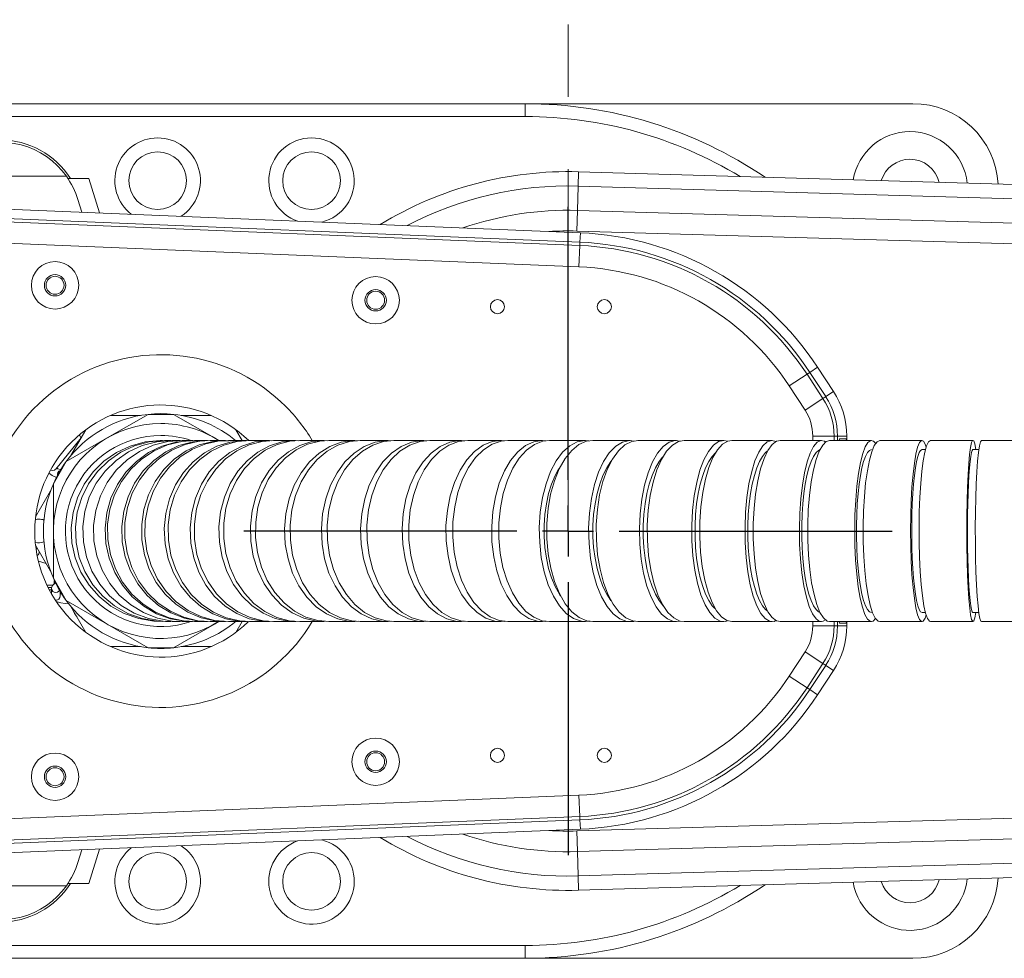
# Model space of a CAD drawing. Extents: x 13 to 426, y 7 to 274.
# Tile 22 of 29: x 162 to 197, y 208 to 241. Entities that reach past the tile are written whole.
import ezdxf

# ---------------------------------------------------------------- set-up
doc = ezdxf.new("R2010")
doc.units = 0
doc.header["$MEASUREMENT"] = 0
doc.linetypes.add('CENTERX2', pattern=[20.32, 12.7, -2.54, 2.54, -2.54])

# ---------------------------------------------------------------- blocks, each defined once
blk = doc.blocks.new('SW_CENTERMARK0')
at = {"color": 7, "linetype": 'Continuous'}
for p, q in [((181.507, 224.925), (181.507, 234.502)), ((181.507, 223.125), (181.507, 224.025)), ((179.707, 223.125), (170.13, 223.125)), ((181.507, 223.125), (180.607, 223.125)), ((181.507, 223.125), (181.507, 222.225)), ((181.507, 223.125), (182.407, 223.125)), ((183.307, 223.125), (192.885, 223.125)), ((181.507, 221.325), (181.507, 211.747))]:
    blk.add_line(p, q, dxfattribs=at)

msp = doc.modelspace()

# ---------------------------------------------------------------- linework, layer by layer
at = {"color": 5, "linetype": 'CENTERX2', "lineweight": 0}
msp.add_line((181.507, 223.125), (181.507, 241.875), dxfattribs=at)
at = {"color": 7, "linetype": 'Continuous', "lineweight": 15}
for p, q in [((156.454, 238.125), (180.007, 238.125)), ((163.447, 238.125), (193.61, 238.125)), ((180.007, 238.125), (180.007, 237.675)), ((180.007, 237.675), (156.454, 237.675)), ((181.861, 235.234), (181.876, 235.734)), ((181.876, 235.734), (200.177, 235.199)), ((163.904, 235.579), (152.957, 235.579)), ((164.688, 235.5), (163.958, 235.5)), ((164.688, 235.5), (165.069, 234.291)), ((181.836, 234.379), (181.861, 235.234)), ((181.861, 235.234), (229.485, 233.842)), ((164.309, 234.758), (164.444, 234.317)), ((181.94, 233.593), (158.042, 234.581)), ((181.836, 234.379), (181.815, 233.655)), ((181.836, 234.379), (226.217, 233.081)), ((158.024, 234.136), (181.921, 233.148)), ((158.029, 234.252), (181.926, 233.264)), ((222.934, 232.452), (181.815, 233.655)), ((181.926, 233.264), (181.94, 233.593)), ((181.89, 232.399), (157.993, 233.386)), ((181.921, 233.148), (181.926, 233.264)), ((181.921, 233.148), (181.89, 232.399)), ((189.992, 228.692), (190.267, 228.873)), ((190.824, 228.023), (190.267, 228.873)), ((189.895, 228.628), (189.267, 228.217)), ((189.895, 228.628), (189.992, 228.692)), ((189.895, 228.628), (190.452, 227.779)), ((189.992, 228.692), (190.549, 227.843)), ((189.825, 227.368), (189.267, 228.217)), ((190.452, 227.779), (189.825, 227.368)), ((190.452, 227.779), (190.549, 227.843)), ((190.549, 227.843), (190.824, 228.023)), ((166.77, 227.22), (165.334, 226.391)), ((166.503, 227.182), (165.454, 227.182)), ((167.669, 227.22), (166.77, 227.22)), ((169.106, 226.391), (167.669, 227.22)), ((168.985, 227.182), (167.937, 227.182)), ((164.588, 226.682), (164.064, 225.774)), ((170.068, 226.306), (169.851, 226.682)), ((163.532, 225.296), (164.422, 226.393)), ((165.334, 226.391), (163.897, 225.561)), ((169.253, 226.306), (169.106, 226.391)), ((190.847, 226.456), (190.097, 226.456)), ((190.097, 226.306), (190.097, 226.456)), ((190.847, 226.456), (190.964, 226.456)), ((190.847, 226.456), (190.847, 226.306)), ((190.964, 226.456), (190.964, 226.306)), ((190.964, 226.456), (191.293, 226.456)), ((191.262, 226.365), (191.039, 226.365)), ((191.293, 226.306), (191.293, 226.456)), ((167.573, 226.306), (167.383, 226.306)), ((167.898, 226.306), (167.62, 226.306)), ((168.324, 226.306), (167.962, 226.306)), ((168.853, 226.306), (168.406, 226.306)), ((169.481, 226.306), (168.951, 226.306)), ((170.206, 226.306), (169.595, 226.306)), ((171.027, 226.306), (170.336, 226.306)), ((171.939, 226.306), (171.173, 226.306)), ((172.942, 226.306), (172.1, 226.306)), ((174.029, 226.306), (173.117, 226.306)), ((175.198, 226.306), (174.219, 226.306)), ((176.444, 226.306), (175.401, 226.306)), ((177.765, 226.306), (176.66, 226.306)), ((179.156, 226.306), (177.992, 226.306)), ((180.61, 226.306), (179.395, 226.306)), ((182.125, 226.306), (180.858, 226.306)), ((183.694, 226.306), (182.383, 226.306)), ((185.309, 226.306), (183.96, 226.306)), ((186.971, 226.306), (185.583, 226.306)), ((188.668, 226.306), (187.252, 226.306)), ((190.397, 226.306), (188.955, 226.306)), ((192.155, 226.306), (190.688, 226.306)), ((193.93, 226.306), (192.45, 226.306)), ((194.053, 225.982), (193.93, 225.982)), ((195.719, 226.306), (194.227, 226.306)), ((195.924, 225.982), (195.719, 225.982)), ((197.515, 226.306), (196.018, 226.306)), ((163.897, 225.561), (163.448, 224.783)), ((163.53, 225.294), (163.532, 225.296)), ((163.532, 225.296), (163.532, 225.296)), ((163.448, 224.783), (163.448, 223.124)), ((163.347, 224.532), (162.823, 223.624)), ((163.448, 223.124), (163.448, 221.466)), ((162.823, 222.624), (163.347, 221.716)), ((162.922, 222.072), (163.192, 221.985)), ((163.442, 221.225), (163.223, 221.225)), ((163.388, 221.143), (163.263, 221.143)), ((163.448, 221.466), (163.897, 220.687)), ((163.48, 221.393), (163.48, 221.273)), ((163.488, 221.378), (163.48, 221.378)), ((163.511, 221.329), (163.511, 221.291)), ((163.522, 221.298), (163.522, 221.306)), ((163.305, 221.062), (163.384, 221.062)), ((163.384, 221.114), (163.384, 220.918)), ((163.689, 220.844), (163.689, 221)), ((163.537, 220.693), (163.522, 220.694)), ((163.897, 220.687), (165.334, 219.858)), ((164.064, 220.474), (164.588, 219.567)), ((193.93, 220.267), (194.051, 220.267)), ((195.719, 220.267), (195.923, 220.267)), ((165.334, 219.858), (166.77, 219.028)), ((167.383, 219.943), (167.573, 219.943)), ((167.62, 219.943), (167.898, 219.943)), ((167.669, 219.028), (169.106, 219.858)), ((167.962, 219.943), (168.324, 219.943)), ((168.406, 219.943), (168.853, 219.943)), ((168.951, 219.943), (169.481, 219.943)), ((169.106, 219.858), (169.253, 219.943)), ((169.595, 219.943), (170.206, 219.943)), ((169.851, 219.567), (170.068, 219.943)), ((170.336, 219.943), (171.027, 219.943)), ((171.173, 219.943), (171.939, 219.943)), ((172.1, 219.943), (172.942, 219.943)), ((173.117, 219.943), (174.029, 219.943)), ((174.219, 219.943), (175.198, 219.943)), ((175.401, 219.943), (176.444, 219.943)), ((176.66, 219.943), (177.765, 219.943)), ((177.992, 219.943), (179.156, 219.943)), ((179.395, 219.943), (180.61, 219.943)), ((180.858, 219.943), (182.125, 219.943)), ((182.383, 219.943), (183.694, 219.943)), ((183.96, 219.943), (185.309, 219.943)), ((185.583, 219.943), (186.971, 219.943)), ((187.252, 219.943), (188.668, 219.943)), ((188.955, 219.943), (190.397, 219.943)), ((190.097, 219.793), (190.097, 219.943)), ((190.847, 219.793), (190.097, 219.793)), ((190.688, 219.943), (192.155, 219.943)), ((190.847, 219.943), (190.847, 219.793)), ((190.847, 219.793), (190.964, 219.793)), ((190.964, 219.943), (190.964, 219.793)), ((190.964, 219.793), (191.293, 219.793)), ((191.039, 219.884), (191.262, 219.884)), ((191.293, 219.793), (191.293, 219.943)), ((192.45, 219.943), (193.93, 219.943)), ((194.227, 219.943), (195.719, 219.943)), ((196.018, 219.943), (197.515, 219.943)), ((165.454, 219.067), (166.503, 219.067)), ((167.937, 219.067), (168.985, 219.067)), ((166.77, 219.028), (167.669, 219.028)), ((189.267, 218.033), (189.825, 218.882)), ((190.452, 218.47), (189.825, 218.882)), ((190.452, 218.47), (189.895, 217.621)), ((190.549, 218.406), (189.992, 217.557)), ((190.452, 218.47), (190.549, 218.406)), ((190.549, 218.406), (190.824, 218.226)), ((189.895, 217.621), (189.267, 218.033)), ((190.267, 217.377), (190.824, 218.226)), ((189.895, 217.621), (189.992, 217.557)), ((189.992, 217.557), (190.267, 217.377)), ((157.993, 212.863), (181.89, 213.851)), ((181.815, 212.594), (224.828, 213.852)), ((181.921, 213.101), (181.89, 213.851)), ((181.921, 213.101), (158.024, 212.113)), ((181.926, 212.985), (158.029, 211.997)), ((226.217, 213.168), (181.836, 211.87)), ((181.921, 213.101), (181.926, 212.985)), ((181.926, 212.985), (181.94, 212.656)), ((158.042, 211.668), (181.94, 212.656)), ((181.836, 211.87), (181.815, 212.594)), ((181.861, 211.015), (229.485, 212.407)), ((164.444, 211.933), (164.309, 211.491)), ((165.069, 211.959), (164.688, 210.75)), ((181.836, 211.87), (181.861, 211.015)), ((181.861, 211.015), (181.876, 210.515)), ((181.876, 210.515), (200.177, 211.05)), ((152.957, 210.67), (163.904, 210.67)), ((164.688, 210.75), (163.958, 210.75)), ((156.454, 208.575), (180.007, 208.575)), ((180.007, 208.125), (180.007, 208.575)), ((180.007, 208.125), (156.454, 208.125)), ((163.447, 208.125), (193.61, 208.125))]:
    msp.add_line(p, q, dxfattribs=at)
at = {"color": 7, "linetype": 'Continuous', "lineweight": 15, "flags": 128}
for points in [[(163.904, 235.579), (163.752, 235.773), (163.584, 235.954), (163.402, 236.119), (163.205, 236.268), (162.997, 236.399), (162.778, 236.512), (162.55, 236.606), (162.314, 236.679), (162.074, 236.732), (161.829, 236.764), (161.583, 236.775)], [(164.368, 226.489), (164.416, 226.408), (164.423, 226.395)], [(191.039, 226.365), (191.032, 226.351), (191.025, 226.31), (191.024, 226.306)], [(191.277, 226.306), (191.275, 226.318), (191.271, 226.344), (191.266, 226.36), (191.262, 226.365)], [(167.276, 226.3), (167.198, 226.305), (166.665, 226.251), (166.148, 226.108), (165.664, 225.881), (165.224, 225.575), (164.841, 225.2), (164.527, 224.766), (164.291, 224.285), (164.138, 223.771), (164.074, 223.239), (164.099, 222.704), (164.215, 222.18), (164.416, 221.684), (164.698, 221.228), (165.052, 220.826), (165.469, 220.489), (165.936, 220.227), (166.441, 220.048), (166.969, 219.955), (167.276, 219.954)], [(167.401, 226.301), (167.346, 226.305), (166.815, 226.254), (166.3, 226.114), (165.816, 225.889), (165.377, 225.585), (164.994, 225.212), (164.679, 224.779), (164.441, 224.3), (164.286, 223.787), (164.22, 223.255), (164.243, 222.719), (164.355, 222.195), (164.553, 221.698), (164.832, 221.241), (165.182, 220.837), (165.596, 220.498), (166.06, 220.234), (166.562, 220.052), (167.087, 219.957), (167.402, 219.954)], [(167.626, 226.304), (167.608, 226.306), (167.08, 226.258), (166.568, 226.122), (166.086, 225.9), (165.647, 225.6), (165.265, 225.23), (164.949, 224.8), (164.709, 224.322), (164.552, 223.81), (164.482, 223.279), (164.501, 222.743), (164.608, 222.218), (164.801, 221.719), (165.074, 221.26), (165.42, 220.853), (165.828, 220.512), (166.286, 220.244), (166.783, 220.058), (167.303, 219.959), (167.625, 219.954)], [(167.985, 226.305), (167.983, 226.306), (167.461, 226.264), (166.953, 226.133), (166.474, 225.917), (166.037, 225.622), (165.655, 225.256), (165.338, 224.829), (165.096, 224.354), (164.934, 223.844), (164.859, 223.313), (164.872, 222.778), (164.973, 222.252), (165.158, 221.75), (165.424, 221.288), (165.761, 220.878), (166.161, 220.532), (166.611, 220.259), (167.1, 220.068), (167.614, 219.963), (167.985, 219.953)], [(168.344, 219.954), (168.065, 219.955), (167.556, 220.045), (167.069, 220.223), (166.618, 220.483), (166.215, 220.818), (165.872, 221.218), (165.599, 221.673), (165.403, 222.169), (165.29, 222.692), (165.263, 223.227), (165.323, 223.759), (165.468, 224.274), (165.695, 224.755), (165.996, 225.191), (166.363, 225.567), (166.786, 225.875), (167.252, 226.104), (167.749, 226.249), (168.262, 226.305), (168.342, 226.299)], [(168.429, 226.302), (167.956, 226.271), (167.454, 226.148), (166.979, 225.939), (166.544, 225.651), (166.162, 225.29), (165.844, 224.868), (165.598, 224.396), (165.432, 223.889), (165.351, 223.36), (165.356, 222.824), (165.448, 222.296), (165.624, 221.792), (165.879, 221.326), (166.205, 220.911), (166.594, 220.559), (167.034, 220.279), (167.514, 220.081), (168.018, 219.968), (168.429, 219.951)], [(168.857, 219.954), (168.543, 219.96), (168.045, 220.06), (167.571, 220.247), (167.132, 220.515), (166.743, 220.858), (166.413, 221.265), (166.152, 221.725), (165.968, 222.224), (165.867, 222.749), (165.849, 223.285), (165.918, 223.816), (166.069, 224.328), (166.3, 224.805), (166.603, 225.235), (166.97, 225.604), (167.39, 225.904), (167.852, 226.124), (168.342, 226.259), (168.847, 226.305), (168.858, 226.304)], [(168.957, 226.298), (168.564, 226.279), (168.069, 226.166), (167.599, 225.966), (167.167, 225.685), (166.786, 225.332), (166.466, 224.916), (166.217, 224.45), (166.045, 223.945), (165.957, 223.418), (165.952, 222.882), (166.034, 222.353), (166.197, 221.845), (166.439, 221.375), (166.753, 220.953), (167.128, 220.594), (167.556, 220.306), (168.023, 220.098), (168.516, 219.976), (168.958, 219.948)], [(169.503, 219.951), (169.114, 219.968), (168.629, 220.079), (168.168, 220.278), (167.745, 220.556), (167.371, 220.908), (167.057, 221.322), (166.812, 221.788), (166.642, 222.292), (166.553, 222.819), (166.547, 223.355), (166.625, 223.884), (166.783, 224.392), (167.019, 224.864), (167.323, 225.286), (167.69, 225.647), (168.107, 225.937), (168.563, 226.146), (169.045, 226.27), (169.503, 226.302)], [(169.613, 226.295), (169.281, 226.287), (168.795, 226.186), (168.331, 225.996), (167.903, 225.726), (167.523, 225.382), (167.202, 224.974), (166.949, 224.513), (166.771, 224.013), (166.673, 223.487), (166.658, 222.952), (166.727, 222.421), (166.876, 221.91), (167.104, 221.434), (167.401, 221.005), (167.762, 220.637), (168.174, 220.339), (168.626, 220.121), (169.106, 219.987), (169.6, 219.943), (169.611, 219.944)], [(170.228, 219.954), (169.978, 219.953), (169.502, 220.04), (169.046, 220.216), (168.622, 220.473), (168.244, 220.806), (167.921, 221.204), (167.663, 221.658), (167.477, 222.152), (167.369, 222.675), (167.341, 223.21), (167.395, 223.742), (167.528, 224.258), (167.738, 224.74), (168.017, 225.178), (168.359, 225.556), (168.753, 225.866), (169.188, 226.098), (169.652, 226.246), (170.132, 226.304), (170.227, 226.298)], [(170.36, 226.303), (169.9, 226.268), (169.431, 226.143), (168.988, 225.931), (168.582, 225.64), (168.227, 225.277), (167.931, 224.854), (167.704, 224.381), (167.551, 223.872), (167.477, 223.343), (167.485, 222.807), (167.573, 222.28), (167.74, 221.777), (167.981, 221.312), (168.288, 220.899), (168.654, 220.549), (169.067, 220.272), (169.517, 220.076), (169.989, 219.966), (170.36, 219.951)], [(171.12, 219.954), (170.782, 219.956), (170.321, 220.047), (169.88, 220.227), (169.471, 220.488), (169.106, 220.825), (168.796, 221.226), (168.549, 221.682), (168.373, 222.178), (168.272, 222.702), (168.249, 223.237), (168.305, 223.769), (168.438, 224.283), (168.645, 224.764), (168.919, 225.198), (169.253, 225.574), (169.638, 225.88), (170.062, 226.107), (170.513, 226.251), (170.979, 226.305), (171.105, 226.295)], [(171.187, 226.301), (170.774, 226.272), (170.317, 226.151), (169.886, 225.944), (169.49, 225.657), (169.143, 225.297), (168.852, 224.876), (168.628, 224.406), (168.476, 223.899), (168.401, 223.37), (168.404, 222.834), (168.486, 222.306), (168.644, 221.802), (168.875, 221.335), (169.169, 220.918), (169.522, 220.565), (169.92, 220.284), (170.355, 220.084), (170.813, 219.97), (171.188, 219.95)], [(171.954, 219.954), (171.679, 219.958), (171.234, 220.055), (170.809, 220.239), (170.416, 220.505), (170.067, 220.845), (169.77, 221.25), (169.536, 221.708), (169.369, 222.207), (169.276, 222.731), (169.257, 223.267), (169.316, 223.798), (169.448, 224.311), (169.652, 224.789), (169.92, 225.221), (170.246, 225.593), (170.62, 225.895), (171.031, 226.118), (171.468, 226.256), (171.919, 226.305), (172.038, 226.294)], [(172.109, 226.299), (171.74, 226.276), (171.298, 226.16), (170.88, 225.957), (170.496, 225.675), (170.157, 225.319), (169.874, 224.901), (169.654, 224.433), (169.503, 223.928), (169.426, 223.399), (169.425, 222.863), (169.5, 222.335), (169.648, 221.829), (169.867, 221.359), (170.149, 220.94), (170.486, 220.583), (170.869, 220.297), (171.287, 220.093), (171.728, 219.974), (172.108, 219.949)], [(172.963, 219.953), (172.665, 219.962), (172.238, 220.063), (171.831, 220.253), (171.456, 220.523), (171.123, 220.868), (170.841, 221.276), (170.62, 221.737), (170.463, 222.237), (170.378, 222.763), (170.365, 223.299), (170.426, 223.829), (170.557, 224.34), (170.757, 224.816), (171.018, 225.245), (171.334, 225.613), (171.696, 225.91), (172.093, 226.128), (172.514, 226.262), (172.947, 226.305), (173.056, 226.294)], [(173.138, 226.298), (172.796, 226.281), (172.371, 226.17), (171.967, 225.972), (171.595, 225.694), (171.267, 225.342), (170.991, 224.928), (170.776, 224.462), (170.627, 223.959), (170.549, 223.431), (170.543, 222.895), (170.611, 222.366), (170.75, 221.858), (170.956, 221.386), (171.223, 220.963), (171.544, 220.602), (171.91, 220.312), (172.31, 220.103), (172.733, 219.978), (173.137, 219.946)], [(174.149, 219.956), (173.84, 219.952), (173.43, 220.038), (173.036, 220.212), (172.671, 220.468), (172.345, 220.799), (172.066, 221.197), (171.843, 221.649), (171.682, 222.144), (171.587, 222.665), (171.563, 223.2), (171.607, 223.733), (171.721, 224.249), (171.9, 224.733), (172.14, 225.17), (172.433, 225.55), (172.772, 225.861), (173.146, 226.095), (173.545, 226.244), (173.958, 226.304), (174.117, 226.293)], [(174.236, 226.304), (173.836, 226.267), (173.432, 226.14), (173.051, 225.927), (172.703, 225.634), (172.397, 225.271), (172.144, 224.846), (171.949, 224.372), (171.819, 223.863), (171.756, 223.333), (171.764, 222.798), (171.841, 222.271), (171.987, 221.769), (172.195, 221.305), (172.46, 220.893), (172.776, 220.543), (173.132, 220.268), (173.52, 220.073), (173.927, 219.966), (174.236, 219.952)], [(175.33, 219.956), (175.018, 219.952), (174.628, 220.038), (174.254, 220.212), (173.907, 220.468), (173.597, 220.799), (173.332, 221.197), (173.119, 221.649), (172.967, 222.144), (172.877, 222.665), (172.853, 223.2), (172.896, 223.733), (173.004, 224.249), (173.174, 224.733), (173.402, 225.17), (173.681, 225.55), (174.003, 225.861), (174.358, 226.095), (174.738, 226.244), (175.131, 226.304), (175.294, 226.292)], [(175.402, 226.302), (175.037, 226.267), (174.653, 226.14), (174.291, 225.927), (173.96, 225.634), (173.669, 225.271), (173.428, 224.846), (173.243, 224.372), (173.119, 223.863), (173.06, 223.333), (173.067, 222.798), (173.141, 222.271), (173.279, 221.769), (173.476, 221.305), (173.729, 220.893), (174.029, 220.543), (174.368, 220.268), (174.736, 220.073), (175.123, 219.966), (175.403, 219.952)], [(176.589, 219.956), (176.275, 219.952), (175.906, 220.038), (175.553, 220.212), (175.225, 220.468), (174.932, 220.799), (174.681, 221.197), (174.481, 221.649), (174.336, 222.144), (174.251, 222.665), (174.229, 223.2), (174.269, 223.733), (174.372, 224.249), (174.532, 224.733), (174.748, 225.17), (175.011, 225.55), (175.315, 225.861), (175.651, 226.095), (176.01, 226.244), (176.381, 226.304), (176.548, 226.291)], [(176.674, 226.304), (176.316, 226.267), (175.954, 226.14), (175.611, 225.927), (175.298, 225.634), (175.024, 225.271), (174.796, 224.846), (174.621, 224.372), (174.504, 223.863), (174.448, 223.333), (174.455, 222.798), (174.525, 222.271), (174.655, 221.769), (174.842, 221.305), (175.081, 220.893), (175.364, 220.543), (175.684, 220.268), (176.032, 220.073), (176.398, 219.966), (176.674, 219.952)], [(177.921, 219.956), (177.606, 219.952), (177.26, 220.038), (176.929, 220.212), (176.621, 220.468), (176.346, 220.799), (176.111, 221.197), (175.923, 221.649), (175.788, 222.144), (175.708, 222.665), (175.687, 223.2), (175.725, 223.733), (175.821, 224.249), (175.971, 224.733), (176.173, 225.17), (176.42, 225.55), (176.706, 225.861), (177.021, 226.095), (177.357, 226.244), (177.705, 226.304), (177.877, 226.29)], [(178.009, 226.304), (177.67, 226.267), (177.33, 226.14), (177.008, 225.927), (176.715, 225.634), (176.458, 225.271), (176.244, 224.846), (176.08, 224.372), (175.97, 223.863), (175.918, 223.333), (175.924, 222.798), (175.989, 222.271), (176.112, 221.769), (176.287, 221.305), (176.511, 220.893), (176.777, 220.543), (177.077, 220.268), (177.403, 220.073), (177.746, 219.966), (178.009, 219.952)], [(179.304, 219.957), (179.265, 219.948), (178.939, 219.963), (178.619, 220.068), (178.315, 220.26), (178.034, 220.533), (177.786, 220.88), (177.576, 221.29), (177.411, 221.752), (177.296, 222.253), (177.234, 222.779), (177.225, 223.315), (177.273, 223.846), (177.373, 224.356), (177.524, 224.83), (177.721, 225.257), (177.959, 225.623), (178.231, 225.918), (178.53, 226.134), (178.846, 226.264), (179.171, 226.305), (179.277, 226.289)], [(179.402, 226.297), (179.164, 226.283), (178.845, 226.175), (178.541, 225.979), (178.262, 225.703), (178.015, 225.354), (177.807, 224.941), (177.644, 224.477), (177.53, 223.975), (177.47, 223.448), (177.464, 222.912), (177.514, 222.382), (177.616, 221.873), (177.769, 221.4), (177.968, 220.976), (178.208, 220.612), (178.481, 220.32), (178.78, 220.108), (179.097, 219.981), (179.403, 219.946)], [(180.762, 219.959), (180.728, 219.95), (180.428, 219.96), (180.133, 220.059), (179.851, 220.246), (179.591, 220.514), (179.36, 220.856), (179.164, 221.263), (179.009, 221.722), (178.9, 222.222), (178.839, 222.747), (178.829, 223.282), (178.869, 223.813), (178.959, 224.325), (179.095, 224.802), (179.274, 225.233), (179.492, 225.602), (179.741, 225.902), (180.015, 226.123), (180.305, 226.259), (180.605, 226.305), (180.731, 226.287)], [(180.866, 226.298), (180.628, 226.279), (180.334, 226.165), (180.055, 225.964), (179.799, 225.684), (179.574, 225.33), (179.384, 224.914), (179.237, 224.447), (179.135, 223.943), (179.083, 223.415), (179.08, 222.879), (179.129, 222.35), (179.226, 221.843), (179.37, 221.372), (179.556, 220.951), (179.779, 220.592), (180.033, 220.305), (180.31, 220.098), (180.602, 219.976), (180.866, 219.948)], [(182.276, 219.961), (182.249, 219.952), (181.975, 219.957), (181.705, 220.051), (181.448, 220.233), (181.209, 220.496), (180.997, 220.835), (180.816, 221.238), (180.673, 221.695), (180.571, 222.192), (180.513, 222.716), (180.5, 223.251), (180.535, 223.783), (180.614, 224.296), (180.736, 224.776), (180.897, 225.209), (181.094, 225.583), (181.319, 225.887), (181.568, 226.112), (181.832, 226.253), (182.105, 226.305), (182.251, 226.285)], [(182.397, 226.301), (182.157, 226.274), (181.89, 226.156), (181.637, 225.95), (181.405, 225.665), (181.201, 225.308), (181.03, 224.889), (180.898, 224.419), (180.808, 223.913), (180.763, 223.384), (180.763, 222.848), (180.81, 222.32), (180.901, 221.815), (181.035, 221.347), (181.206, 220.929), (181.411, 220.574), (181.644, 220.29), (181.898, 220.088), (182.165, 219.972), (182.397, 219.949)], [(183.84, 219.962), (183.818, 219.954), (183.572, 219.954), (183.328, 220.044), (183.096, 220.221), (182.88, 220.48), (182.687, 220.815), (182.523, 221.215), (182.392, 221.669), (182.298, 222.165), (182.244, 222.688), (182.231, 223.223), (182.259, 223.755), (182.328, 224.27), (182.436, 224.752), (182.58, 225.188), (182.755, 225.565), (182.957, 225.873), (183.18, 226.102), (183.417, 226.248), (183.662, 226.305), (183.828, 226.282)], [(183.97, 226.302), (183.744, 226.27), (183.504, 226.147), (183.277, 225.937), (183.069, 225.648), (182.887, 225.287), (182.735, 224.865), (182.618, 224.393), (182.539, 223.885), (182.501, 223.356), (182.503, 222.82), (182.548, 222.293), (182.632, 221.789), (182.754, 221.323), (182.91, 220.908), (183.096, 220.557), (183.307, 220.278), (183.536, 220.08), (183.777, 219.968), (183.97, 219.951)], [(185.445, 219.964), (185.43, 219.957), (185.211, 219.952), (184.996, 220.037), (184.789, 220.21), (184.597, 220.466), (184.426, 220.797), (184.279, 221.194), (184.162, 221.646), (184.077, 222.14), (184.027, 222.662), (184.013, 223.197), (184.037, 223.73), (184.096, 224.246), (184.19, 224.729), (184.316, 225.168), (184.47, 225.548), (184.647, 225.86), (184.844, 226.093), (185.054, 226.243), (185.27, 226.304), (185.454, 226.28)], [(185.584, 226.303), (185.381, 226.266), (185.169, 226.139), (184.969, 225.925), (184.786, 225.632), (184.626, 225.268), (184.492, 224.843), (184.39, 224.369), (184.322, 223.86), (184.29, 223.33), (184.294, 222.794), (184.335, 222.268), (184.411, 221.765), (184.521, 221.302), (184.66, 220.89), (184.826, 220.542), (185.014, 220.266), (185.217, 220.072), (185.431, 219.965), (185.584, 219.953)], [(187.104, 219.976), (187.033, 219.948), (186.844, 219.964), (186.658, 220.069), (186.481, 220.261), (186.319, 220.534), (186.174, 220.881), (186.052, 221.292), (185.957, 221.754), (185.89, 222.256), (185.854, 222.782), (185.849, 223.318), (185.877, 223.848), (185.935, 224.358), (186.023, 224.833), (186.138, 225.259), (186.276, 225.625), (186.434, 225.919), (186.608, 226.135), (186.792, 226.265), (186.98, 226.305), (187.102, 226.273)], [(187.26, 226.297), (187.119, 226.283), (186.933, 226.175), (186.757, 225.98), (186.595, 225.705), (186.451, 225.356), (186.33, 224.944), (186.235, 224.48), (186.169, 223.977), (186.134, 223.451), (186.13, 222.915), (186.159, 222.385), (186.218, 221.876), (186.307, 221.402), (186.422, 220.978), (186.562, 220.614), (186.72, 220.321), (186.894, 220.109), (187.078, 219.981), (187.26, 219.945)], [(188.806, 219.988), (188.739, 219.952), (188.58, 219.957), (188.422, 220.052), (188.272, 220.234), (188.133, 220.498), (188.009, 220.836), (187.904, 221.24), (187.821, 221.697), (187.761, 222.194), (187.728, 222.719), (187.721, 223.254), (187.741, 223.786), (187.787, 224.299), (187.858, 224.778), (187.953, 225.211), (188.067, 225.584), (188.199, 225.888), (188.344, 226.113), (188.498, 226.254), (188.657, 226.305), (188.814, 226.267)], [(188.962, 226.3), (188.824, 226.275), (188.668, 226.157), (188.52, 225.952), (188.385, 225.667), (188.266, 225.31), (188.166, 224.891), (188.089, 224.422), (188.036, 223.916), (188.01, 223.387), (188.01, 222.851), (188.037, 222.323), (188.09, 221.817), (188.168, 221.349), (188.268, 220.931), (188.387, 220.575), (188.523, 220.292), (188.671, 220.089), (188.827, 219.972), (188.962, 219.949)], [(190.543, 220.012), (190.467, 219.956), (190.338, 219.953), (190.21, 220.038), (190.087, 220.212), (189.974, 220.469), (189.872, 220.801), (189.785, 221.198), (189.716, 221.651), (189.665, 222.145), (189.636, 222.667), (189.628, 223.202), (189.642, 223.735), (189.678, 224.25), (189.734, 224.734), (189.808, 225.172), (189.9, 225.551), (190.005, 225.862), (190.122, 226.095), (190.247, 226.244), (190.375, 226.304), (190.505, 226.274), (190.542, 226.239)], [(190.335, 225.97), (190.303, 225.955), (190.211, 225.876), (190.122, 225.745), (190.038, 225.566), (189.961, 225.341), (189.892, 225.075), (189.833, 224.772), (189.784, 224.439), (189.746, 224.081), (189.721, 223.706), (189.708, 223.319), (189.708, 222.929), (189.721, 222.543), (189.746, 222.167), (189.784, 221.81), (189.833, 221.476), (189.892, 221.174), (189.961, 220.908), (190.038, 220.683), (190.122, 220.503), (190.211, 220.373), (190.303, 220.293), (190.337, 220.277)], [(190.69, 226.303), (190.569, 226.267), (190.444, 226.14), (190.325, 225.927), (190.216, 225.635), (190.121, 225.272), (190.042, 224.847), (189.981, 224.374), (189.94, 223.865), (189.921, 223.335), (189.923, 222.799), (189.947, 222.273), (189.992, 221.77), (190.057, 221.306), (190.14, 220.893), (190.238, 220.545), (190.349, 220.268), (190.47, 220.074), (190.597, 219.965), (190.691, 219.952)], [(192.303, 220.05), (192.216, 219.96), (192.117, 219.95), (192.019, 220.029), (191.926, 220.196), (191.838, 220.446), (191.76, 220.773), (191.692, 221.166), (191.638, 221.615), (191.599, 222.106), (191.575, 222.627), (191.568, 223.161), (191.578, 223.695), (191.603, 224.212), (191.645, 224.698), (191.701, 225.14), (191.77, 225.525), (191.85, 225.841), (191.938, 226.08), (192.033, 226.236), (192.131, 226.303), (192.23, 226.28), (192.304, 226.193)], [(192.155, 225.982), (192.083, 225.955), (192.013, 225.876), (191.945, 225.745), (191.881, 225.566), (191.822, 225.341), (191.77, 225.075), (191.724, 224.772), (191.687, 224.439), (191.658, 224.081), (191.639, 223.706), (191.629, 223.319), (191.629, 222.929), (191.639, 222.543), (191.658, 222.167), (191.687, 221.81), (191.724, 221.476), (191.77, 221.174), (191.822, 220.908), (191.881, 220.683), (191.945, 220.503), (192.013, 220.373), (192.083, 220.293), (192.155, 220.267)], [(192.453, 226.304), (192.45, 226.306), (192.352, 226.261), (192.256, 226.127), (192.166, 225.908), (192.084, 225.61), (192.012, 225.242), (191.952, 224.813), (191.907, 224.336), (191.877, 223.825), (191.864, 223.295), (191.867, 222.759), (191.886, 222.234), (191.922, 221.733), (191.973, 221.273), (192.037, 220.865), (192.113, 220.521), (192.198, 220.251), (192.291, 220.063), (192.388, 219.961), (192.453, 219.953)], [(194.078, 220.179), (194.042, 220.069), (193.975, 219.963), (193.908, 219.948), (193.84, 220.022), (193.776, 220.185), (193.715, 220.431), (193.661, 220.753), (193.614, 221.143), (193.577, 221.589), (193.549, 222.079), (193.532, 222.598), (193.527, 223.132), (193.533, 223.666), (193.55, 224.185), (193.578, 224.673), (193.616, 225.118), (193.662, 225.505), (193.717, 225.826), (193.777, 226.069), (193.842, 226.23), (193.91, 226.301), (193.977, 226.283), (194.044, 226.175), (194.078, 226.071)], [(193.93, 225.982), (193.88, 225.955), (193.832, 225.876), (193.785, 225.745), (193.742, 225.566), (193.701, 225.341), (193.665, 225.075), (193.634, 224.772), (193.608, 224.439), (193.589, 224.081), (193.575, 223.706), (193.568, 223.319), (193.568, 222.929), (193.575, 222.543), (193.589, 222.167), (193.608, 221.81), (193.634, 221.476), (193.665, 221.174), (193.701, 220.908), (193.742, 220.683), (193.785, 220.503), (193.832, 220.373), (193.88, 220.293), (193.93, 220.267), (193.93, 220.267)], [(194.231, 226.301), (194.224, 226.305), (194.156, 226.256), (194.091, 226.117), (194.029, 225.894), (193.973, 225.592), (193.924, 225.22), (193.884, 224.788), (193.853, 224.309), (193.833, 223.797), (193.825, 223.265), (193.827, 222.73), (193.841, 222.205), (193.866, 221.707), (193.902, 221.249), (193.946, 220.844), (193.999, 220.504), (194.058, 220.238), (194.122, 220.055), (194.188, 219.958), (194.231, 219.954)], [(195.814, 220.267), (195.781, 220.074), (195.745, 219.966), (195.708, 219.947), (195.671, 220.018), (195.636, 220.178), (195.604, 220.421), (195.574, 220.741), (195.549, 221.129), (195.528, 221.573), (195.513, 222.061), (195.504, 222.58), (195.501, 223.114), (195.504, 223.648), (195.513, 224.168), (195.528, 224.657), (195.548, 225.104), (195.573, 225.493), (195.602, 225.816), (195.635, 226.062), (195.67, 226.226), (195.706, 226.3), (195.743, 226.285), (195.779, 226.18), (195.814, 225.989), (195.814, 225.982)], [(195.719, 225.982), (195.692, 225.955), (195.666, 225.876), (195.641, 225.745), (195.617, 225.566), (195.595, 225.341), (195.575, 225.075), (195.559, 224.772), (195.545, 224.439), (195.534, 224.081), (195.527, 223.706), (195.523, 223.319), (195.523, 222.929), (195.527, 222.543), (195.534, 222.167), (195.545, 221.81), (195.559, 221.476), (195.575, 221.174), (195.595, 220.908), (195.617, 220.683), (195.641, 220.503), (195.666, 220.373), (195.692, 220.293), (195.719, 220.267)], [(196.019, 226.301), (196.015, 226.305), (195.978, 226.252), (195.943, 226.111), (195.91, 225.885), (195.879, 225.58), (195.853, 225.206), (195.831, 224.773), (195.815, 224.292), (195.805, 223.779), (195.8, 223.247), (195.802, 222.712), (195.81, 222.188), (195.823, 221.691), (195.843, 221.234), (195.867, 220.831), (195.895, 220.494), (195.927, 220.231), (195.962, 220.05), (195.998, 219.956), (196.019, 219.954)], [(184.821, 225.719), (184.704, 225.566), (184.574, 225.341), (184.458, 225.075), (184.358, 224.772), (184.275, 224.439), (184.212, 224.081), (184.169, 223.706), (184.148, 223.319), (184.148, 222.929), (184.169, 222.543), (184.212, 222.167), (184.275, 221.81), (184.358, 221.476), (184.458, 221.174), (184.574, 220.908), (184.704, 220.683), (184.845, 220.503), (184.849, 220.499)], [(186.684, 225.864), (186.569, 225.745), (186.447, 225.566), (186.334, 225.341), (186.233, 225.075), (186.146, 224.772), (186.075, 224.439), (186.02, 224.081), (185.983, 223.706), (185.964, 223.319), (185.964, 222.929), (185.983, 222.543), (186.02, 222.167), (186.075, 221.81), (186.146, 221.476), (186.233, 221.174), (186.334, 220.908), (186.447, 220.683), (186.569, 220.503), (186.657, 220.408)], [(188.496, 225.923), (188.438, 225.876), (188.329, 225.745), (188.226, 225.566), (188.131, 225.341), (188.046, 225.075), (187.972, 224.772), (187.912, 224.439), (187.866, 224.081), (187.834, 223.706), (187.818, 223.319), (187.818, 222.929), (187.834, 222.543), (187.866, 222.167), (187.912, 221.81), (187.972, 221.476), (188.046, 221.174), (188.131, 220.908), (188.226, 220.683), (188.329, 220.503), (188.438, 220.373), (188.501, 220.322)], [(163.348, 225.267), (163.369, 225.257), (163.427, 225.246), (163.482, 225.259), (163.527, 225.291), (163.53, 225.294)], [(163.691, 225.279), (163.601, 225.312), (163.555, 225.338)], [(181.187, 225.314), (181.058, 225.075), (180.932, 224.772), (180.828, 224.439), (180.749, 224.081), (180.695, 223.706), (180.668, 223.319), (180.668, 222.929), (180.695, 222.543), (180.749, 222.167), (180.828, 221.81), (180.932, 221.476), (181.058, 221.174), (181.203, 220.908), (181.238, 220.855)], [(183.043, 225.607), (183.011, 225.566), (182.864, 225.341), (182.733, 225.075), (182.62, 224.772), (182.526, 224.439), (182.455, 224.081), (182.407, 223.706), (182.382, 223.319), (182.382, 222.929), (182.407, 222.543), (182.455, 222.167), (182.526, 221.81), (182.62, 221.476), (182.733, 221.174), (182.864, 220.908), (183.011, 220.683), (183.014, 220.678)], [(163.312, 225.147), (163.317, 225.14), (163.402, 225.074), (163.535, 225.01), (163.572, 224.999)], [(163.541, 221.304), (163.523, 221.298), (163.462, 221.263), (163.413, 221.211), (163.385, 221.134), (163.384, 221.114)], [(163.537, 220.963), (163.479, 220.974), (163.429, 221.007), (163.396, 221.056), (163.384, 221.113), (163.384, 221.114)], [(163.652, 221.015), (163.645, 221.008), (163.595, 220.975), (163.537, 220.963)], [(163.689, 220.844), (163.677, 220.786), (163.645, 220.737), (163.595, 220.705), (163.537, 220.693)], [(163.645, 221.019), (163.644, 221.018), (163.662, 221.026), (163.689, 221.033)], [(163.771, 220.906), (163.721, 220.915), (163.689, 220.924)], [(163.592, 220.635), (163.704, 220.607), (163.856, 220.583), (164.01, 220.568)], [(191.024, 219.943), (191.025, 219.939), (191.032, 219.898), (191.039, 219.884)], [(191.262, 219.884), (191.266, 219.889), (191.271, 219.905), (191.275, 219.931), (191.277, 219.943)], [(161.583, 209.475), (161.829, 209.485), (162.074, 209.517), (162.314, 209.57), (162.55, 209.644), (162.778, 209.737), (162.997, 209.85), (163.205, 209.981), (163.402, 210.13), (163.584, 210.295), (163.752, 210.476), (163.904, 210.67)]]:
    msp.add_lwpolyline(points, dxfattribs=at)
at = {"color": 7, "linetype": 'Continuous', "lineweight": 15}
for centre, radius in [((167.107, 235.425), 1.012), ((172.507, 235.425), 1.012), ((163.507, 231.75), 0.832), ((163.507, 231.75), 0.375), ((163.507, 231.75), 0.315), ((174.757, 231.225), 0.832), ((174.757, 231.225), 0.375), ((174.757, 231.225), 0.315), ((179.032, 231), 0.247), ((182.782, 231), 0.247), ((174.757, 215.025), 0.832), ((163.507, 214.5), 0.832), ((174.757, 215.025), 0.375), ((174.757, 215.025), 0.315), ((179.032, 215.25), 0.247), ((182.782, 215.25), 0.247), ((163.507, 214.5), 0.375), ((163.507, 214.5), 0.315), ((167.107, 210.825), 1.012), ((172.507, 210.825), 1.012)]:
    msp.add_circle(centre, radius, dxfattribs=at)
for centre, radius, start, end in [((180.007, 223.125), 15, 55.8817, 90), ((193.61, 235.125), 3, 3.4186, 90), ((180.007, 223.125), 14.55, 58.7864, 90), ((193.507, 235.125), 2.019, 90, 170.6593), ((193.507, 235.125), 2.019, 5.9906, 90), ((161.583, 233.925), 2.926, 32.564, 90), ((167.107, 235.425), 1.5, 90, 231.8728), ((167.107, 235.425), 1.5, 303.3927, 90), ((172.507, 235.425), 1.5, 90, 251.4075), ((172.507, 235.425), 1.5, 283.8579, 90), ((193.507, 235.125), 1.05, 90, 163.4556), ((193.507, 235.125), 1.05, 13.1943, 90), ((181.507, 223.125), 12.615, 88.325, 121.4765), ((161.583, 233.925), 2.85, 17, 35.4854), ((181.507, 223.125), 12.115, 88.325, 117.7686), ((181.507, 223.125), 11.259, 88.325, 109.1077), ((181.507, 223.125), 10.535, 88.325, 93.6056), ((181.507, 223.125), 10.477, 33.2712, 87.6327), ((181.507, 223.125), 10.148, 33.2712, 87.6327), ((181.507, 223.125), 10.032, 33.2712, 87.6327), ((181.507, 223.125), 9.282, 33.2712, 87.6327), ((167.22, 223.124), 6.191, 45, 329.0796), ((188.435, 226.456), 2.412, 0, 33.2712), ((188.435, 226.456), 2.528, 0, 33.2712), ((188.435, 226.456), 2.857, 0, 33.2712), ((167.22, 223.124), 4.425, 45.8354, 313.8983), ((167.22, 223.124), 6.191, 30.9204, 45), ((188.435, 226.456), 1.662, 0, 33.2712), ((167.22, 223.124), 4.121, 96.2619, 143.7381), ((167.22, 223.124), 4.121, 83.7381, 96.2619), ((167.22, 223.124), 4.121, 50.5407, 83.7381), ((167.22, 223.124), 3.772, 90, 302.4954), ((167.22, 223.124), 3.772, 57.5046, 90), ((167.22, 223.124), 3.353, 90, 288.4022), ((167.22, 223.124), 3.353, 71.5978, 90), ((167.22, 223.124), 4.121, 143.7381, 156.2619), ((163.741, 225.106), 0.152, 109.8377, 190.8267), ((167.22, 223.124), 4.121, 156.2619, 203.7381), ((162.945, 223.124), 0.42, 90, 108.3177), ((162.945, 223.124), 0.42, 65.7764, 90), ((162.945, 223.124), 0.42, 251.6823, 294.2236), ((162.817, 222.382), 0.133, 48.9067, 81.5214), ((162.817, 222.382), 0.133, 297.6273, 11.0933), ((167.22, 223.124), 4.121, 203.7381, 216.2619), ((167.22, 223.124), 4.121, 216.2619, 263.7381), ((165.492, 221.025), 1.524, 201.805, 217.2088), ((167.22, 223.124), 4.121, 276.2619, 309.803), ((188.435, 219.793), 1.662, 326.7288, 0), ((188.435, 219.793), 2.412, 326.7288, 0), ((188.435, 219.793), 2.528, 326.7288, 0), ((188.435, 219.793), 2.857, 326.7288, 0), ((167.22, 223.124), 4.121, 263.7381, 276.2619), ((181.507, 223.125), 9.282, 272.3673, 326.7288), ((181.507, 223.125), 10.032, 272.3673, 326.7288), ((181.507, 223.125), 10.148, 272.3673, 326.7288), ((181.507, 223.125), 10.477, 272.3673, 326.7288), ((181.507, 223.125), 10.535, 266.3944, 271.675), ((172.507, 210.825), 1.5, 108.5924, 76.1421), ((181.507, 223.125), 12.615, 238.5235, 271.675), ((181.507, 223.125), 12.115, 242.2314, 271.675), ((181.507, 223.125), 11.259, 250.8923, 271.675), ((167.107, 210.825), 1.5, 128.1272, 56.6073), ((161.583, 212.325), 2.85, 324.5146, 343), ((193.507, 211.125), 2.019, 189.3407, 354.0094), ((193.507, 211.125), 1.05, 196.5444, 346.8057), ((193.61, 211.125), 3, 270, 356.5814), ((161.583, 212.325), 2.926, 270, 327.436), ((180.007, 223.125), 15, 270, 304.1183), ((180.007, 223.125), 14.55, 270, 301.2136)]:
    msp.add_arc(centre, radius, start, end, dxfattribs=at)

# ---------------------------------------------------------------- block references
msp.add_blockref('SW_CENTERMARK0', (0, 0))

doc.saveas('drawing.dxf')
